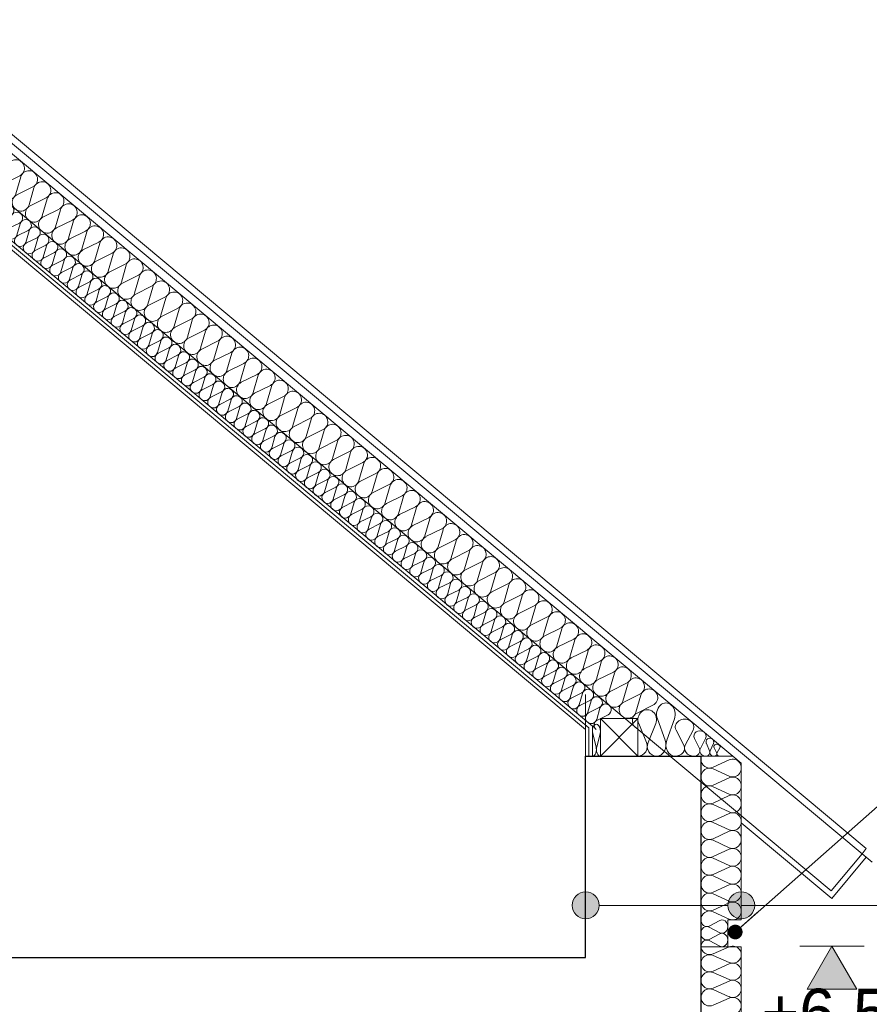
# Model space of a CAD drawing. Extents: x -149893 to 127691, y 5328 to 37028.
# Tile 55 of 88: x 57310 to 60476, y 27248 to 30918. Entities that reach past the tile are written whole.
import ezdxf

# ---------------------------------------------------------------- set-up
doc = ezdxf.new("R2010")
doc.units = 0
doc.header["$MEASUREMENT"] = 0
for name, color, linetype, lineweight, true_color in [('arch izolacje_Nr_Pióra__3', 7, 'Continuous', 13, 0xff6600), ('Arch ocieplenie_Nr_Pióra__22', 7, 'Continuous', 9, 0x7f7f7f), ('Arch ocieplenie_Nr_Pióra__24', 7, 'Continuous', 13, 0x029e21), ('Arch ocieplenie_Nr_Pióra__4', 7, 'Continuous', 9, 0x029e21)]:
    doc.layers.add(name, color=color, linetype=linetype, lineweight=lineweight, true_color=true_color)
for name, color, linetype in [('Arch ocieplenie', 7, 'Continuous'), ('Arch opisy', 7, 'Continuous'), ('Arch wymiary', 7, 'Continuous'), ('Arch ściany działowe', 7, 'Continuous')]:
    doc.layers.add(name, color=color, linetype=linetype)
for name, color, linetype, lineweight in [('Arch opisy_Nr_Pióra__21', 7, 'Continuous', 13), ('Arch wymiary_Nr_Pióra__5', 7, 'Continuous', 13), ('Arch ściany działowe_Nr_Pióra__5', 7, 'Continuous', 13), ('INWENT DACH_Nr_Pióra__21', 7, 'Continuous', 13), ('INWENT KONST. DREWNIANA_Nr_Pióra__21', 7, 'Continuous', 13), ('INWENT STROPY_Nr_Pióra__1', 7, 'Continuous', 25), ('INWENT.ŚCIANY_Nr_Pióra__1', 7, 'Continuous', 25)]:
    doc.layers.add(name, color=color, linetype=linetype, lineweight=lineweight)
doc.styles.add('GENERATED_STYLE_3', font='txt')
doc.dimstyles.new('GENERATED_STYLE__8', dxfattribs={"dimtxt": 0.18, "dimasz": 109.44, "dimexe": 0.18, "dimexo": 0.0625, "dimgap": 0.09, "dimtad": 0, "dimtih": 1, "dimtoh": 1, "dimdec": 4, "dimzin": 0, "dimdsep": 46, "dimcen": 0.09, "dimadec": 0, "dimazin": 0, "dimtfac": 1, "dimtdec": 4, "dimtmove": 0, "dimatfit": 3, "dimldrblk": 'ARROWHEAD_11', "dimfxl": 0, "dimtolj": 1, "dimtzin": 0, "dimarcsym": 0})

# ---------------------------------------------------------------- blocks, each defined once
blk = doc.blocks.new('Izolacja cieplna 14_2', base_point=(59848.8, 27464.8))
at = {"layer": 'Arch ocieplenie_Nr_Pióra__22', "linetype": 'Continuous'}
for p, q in [((59954.1, 27462.1), (59893.5, 27435.7)), ((59893.5, 27430.3), (59954.1, 27403.8)), ((59954.1, 27398.5), (59893.5, 27372)), ((59893.5, 27366.6), (59954.1, 27340.2)), ((59954.1, 27334.8), (59893.5, 27308.3)), ((59893.5, 27303), (59954.1, 27276.5)), ((59954.1, 27271.2), (59893.5, 27244.7))]:
    blk.add_line(p, q, dxfattribs=at)
for centre, start_param, end_param in [((59880.7, 27464.8), 3.141593, 5.125182), ((59966.9, 27433), 4.299595, 8.266775), ((59880.7, 27401.2), 1.158004, 5.125183), ((59966.9, 27369.3), 4.299595, 8.266775), ((59880.7, 27337.5), 1.158004, 5.125183), ((59966.9, 27305.7), 4.299595, 8.266775), ((59880.7, 27273.8), 1.158004, 5.125183), ((59966.9, 27242), 4.299595, 8.266775)]:
    blk.add_ellipse(centre, major_axis=(31.9, 0), ratio=0.997806, start_param=start_param, end_param=end_param, dxfattribs=at)
blk = doc.blocks.new('Izolacja cieplna 14_4', base_point=(59848.8, 27562.8))
at = {"layer": 'Arch ocieplenie_Nr_Pióra__4', "linetype": 'Continuous'}
for p, q in [((59893.5, 28131.3), (59954.1, 28159)), ((59954.1, 28098), (59893.5, 28125.7)), ((59893.5, 28064.7), (59954.1, 28092.4)), ((59954.1, 28031.5), (59893.5, 28059.1)), ((59893.5, 27998.2), (59954.1, 28025.9)), ((59954.1, 27964.9), (59893.5, 27992.6)), ((59893.5, 27931.6), (59954.1, 27959.3)), ((59954.1, 27898.4), (59893.5, 27926.1)), ((59893.5, 27865.1), (59954.1, 27892.8)), ((59954.1, 27831.8), (59893.5, 27859.5)), ((59893.5, 27798.5), (59954.1, 27826.2)), ((59954.1, 27765.3), (59893.5, 27793)), ((59893.5, 27732), (59954.1, 27759.7)), ((59954.1, 27698.7), (59893.5, 27726.4)), ((59893.5, 27665.4), (59954.1, 27693.1)), ((59954.1, 27632.2), (59893.5, 27659.9)), ((59893.5, 27598.9), (59954.1, 27626.6)), ((59954.1, 27565.6), (59893.5, 27593.3))]:
    blk.add_line(p, q, dxfattribs=at)
for centre, start_param, end_param in [((59880.7, 28161.8), 1.570796, 3.554385), ((59966.9, 28128.5), 2.728799, 6.695979), ((59880.7, 28095.2), 5.870392, 9.837571), ((59966.9, 28061.9), 2.728799, 6.695979), ((59880.7, 28028.7), 5.870392, 9.837571), ((59966.9, 27995.4), 2.728799, 6.695979), ((59880.7, 27962.1), 5.870392, 9.837571), ((59966.9, 27928.8), 2.728799, 6.695979), ((59880.7, 27895.6), 5.870392, 9.837571), ((59966.9, 27862.3), 2.728799, 6.695979), ((59880.7, 27829), 5.870392, 9.837571), ((59966.9, 27795.7), 2.728799, 6.695979), ((59880.7, 27762.5), 5.870392, 9.837571), ((59966.9, 27729.2), 2.728799, 6.695979), ((59880.7, 27695.9), 5.870392, 9.837571), ((59966.9, 27662.7), 2.728799, 6.695979), ((59880.7, 27629.4), 5.870392, 9.837571), ((59880.7, 27562.8), 5.870392, 7.853982), ((59966.9, 27596.1), 2.728799, 6.695979)]:
    blk.add_ellipse(centre, major_axis=(0, 33.3), ratio=0.958785, start_param=start_param, end_param=end_param, dxfattribs=at)
blk = doc.blocks.new('Izolacja cieplna 14_17', base_point=(59848.8, 27462.8))
at = {"layer": 'Arch ocieplenie_Nr_Pióra__4', "linetype": 'Continuous'}
for p, q in [((59878.6, 27539.9), (59919, 27560.7)), ((59919, 27514.9), (59878.6, 27535.7)), ((59878.6, 27489.9), (59919, 27510.7)), ((59919, 27464.9), (59878.6, 27485.7))]:
    blk.add_line(p, q, dxfattribs=at)
for centre, start_param, end_param in [((59870.1, 27562.8), 1.570796, 3.554385), ((59927.5, 27537.8), 2.728799, 6.695979), ((59870.1, 27512.8), 5.870392, 9.837571), ((59870.1, 27462.8), 5.870392, 7.853982), ((59927.5, 27487.8), 2.728799, 6.695979)]:
    blk.add_ellipse(centre, major_axis=(0, 25), ratio=0.85072, start_param=start_param, end_param=end_param, dxfattribs=at)
blk = doc.blocks.new('Ściana_3', base_point=(56797.9, 30462.8))
at = {"layer": 'Arch ściany działowe_Nr_Pióra__5', "linetype": 'Continuous'}
for p, q in [((56797.9, 30462.8), (59418.8, 28272.5)), ((59431.3, 28278.4), (56802.4, 30475.3))]:
    blk.add_line(p, q, dxfattribs=at)
blk = doc.blocks.new('Ściana_4', base_point=(56802.4, 30475.3))
at = {"layer": 'Arch ściany działowe_Nr_Pióra__5', "linetype": 'Continuous'}
for p, q in [((56802.4, 30475.3), (59431.3, 28278.4)), ((59443.8, 28284.2), (56806.9, 30487.8))]:
    blk.add_line(p, q, dxfattribs=at)
blk = doc.blocks.new('Ściana_5', base_point=(59418.8, 28272.5))
at = {"layer": 'Arch ściany działowe_Nr_Pióra__5', "linetype": 'Continuous'}
for p, q in [((59418.8, 28272.5), (59418.8, 28172.8)), ((59431.3, 28172.8), (59431.3, 28278.4)), ((59418.8, 28172.8), (59431.3, 28172.8))]:
    blk.add_line(p, q, dxfattribs=at)
blk = doc.blocks.new('Ściana_6', base_point=(59431.3, 28278.4))
at = {"layer": 'Arch ściany działowe_Nr_Pióra__5', "linetype": 'Continuous'}
for p, q in [((59431.3, 28278.4), (59431.3, 28172.8)), ((59443.8, 28172.8), (59443.8, 28284.2)), ((59431.3, 28172.8), (59443.8, 28172.8))]:
    blk.add_line(p, q, dxfattribs=at)
blk = doc.blocks.new('Izolacja cieplna 14_24', base_point=(59604.3, 28280.4))
at = {"layer": 'Arch ocieplenie_Nr_Pióra__24', "linetype": 'Continuous'}
for p, q in [((56852.6, 30638.2), (56871, 30701.8)), ((56916.1, 30664.2), (56856.8, 30634.8)), ((56901.8, 30597.1), (56920.2, 30660.7)), ((56965.3, 30623.1), (56905.9, 30593.7)), ((56951, 30556), (56969.4, 30619.6)), ((57014.4, 30582), (56955.1, 30552.6)), ((57000.2, 30514.9), (57018.6, 30578.5)), ((57063.6, 30540.9), (57004.3, 30511.5)), ((57049.3, 30473.8), (57067.7, 30537.4)), ((57112.8, 30499.8), (57053.5, 30470.4)), ((57098.5, 30432.7), (57116.9, 30496.3)), ((57162, 30458.7), (57102.6, 30429.3)), ((57147.7, 30391.6), (57166.1, 30455.2)), ((57211.1, 30417.6), (57151.8, 30388.2)), ((57196.9, 30350.5), (57215.3, 30414.1)), ((57260.3, 30376.5), (57201, 30347.1)), ((57246, 30309.5), (57264.4, 30373.1)), ((57309.5, 30335.4), (57250.2, 30306)), ((57295.2, 30268.4), (57313.6, 30332)), ((57358.6, 30294.3), (57299.3, 30264.9)), ((57344.4, 30227.3), (57362.8, 30290.9)), ((57407.8, 30253.2), (57348.5, 30223.8)), ((57393.5, 30186.2), (57412, 30249.8)), ((57457, 30212.1), (57397.7, 30182.7)), ((57442.7, 30145.1), (57461.1, 30208.7)), ((57506.2, 30171), (57446.8, 30141.6)), ((57491.9, 30104), (57510.3, 30167.6)), ((57555.3, 30129.9), (57496, 30100.5)), ((57541.1, 30062.9), (57559.5, 30126.5)), ((57604.5, 30088.8), (57545.2, 30059.4)), ((57590.2, 30021.8), (57608.6, 30085.4)), ((57653.7, 30047.8), (57594.4, 30018.3)), ((57639.4, 29980.7), (57657.8, 30044.3)), ((57702.9, 30006.7), (57643.5, 29977.2)), ((57688.6, 29939.6), (57707, 30003.2)), ((57752, 29965.6), (57692.7, 29936.2)), ((57737.8, 29898.5), (57756.2, 29962.1)), ((57801.2, 29924.5), (57741.9, 29895.1)), ((57786.9, 29857.4), (57805.3, 29921)), ((57850.4, 29883.4), (57791.1, 29854)), ((57836.1, 29816.3), (57854.5, 29879.9)), ((57899.6, 29842.3), (57840.2, 29812.9)), ((57885.3, 29775.2), (57903.7, 29838.8)), ((57948.7, 29801.2), (57889.4, 29771.8)), ((57934.5, 29734.1), (57952.9, 29797.7)), ((57997.9, 29760.1), (57938.6, 29730.7)), ((57983.6, 29693), (58002, 29756.6)), ((58047.1, 29719), (57987.8, 29689.6)), ((58032.8, 29651.9), (58051.2, 29715.5)), ((58096.2, 29677.9), (58036.9, 29648.5)), ((58082, 29610.9), (58100.4, 29674.4)), ((58145.4, 29636.8), (58086.1, 29607.4)), ((58131.1, 29569.8), (58149.6, 29633.4)), ((58194.6, 29595.7), (58135.3, 29566.3)), ((58180.3, 29528.7), (58198.7, 29592.3)), ((58243.8, 29554.6), (58184.5, 29525.2)), ((58229.5, 29487.6), (58247.9, 29551.2)), ((58292.9, 29513.5), (58233.6, 29484.1)), ((58278.7, 29446.5), (58297.1, 29510.1)), ((58342.1, 29472.4), (58282.8, 29443)), ((58327.8, 29405.4), (58346.2, 29469)), ((58391.3, 29431.3), (58332, 29401.9)), ((58377, 29364.3), (58395.4, 29427.9)), ((58440.5, 29390.2), (58381.1, 29360.8)), ((58426.2, 29323.2), (58444.6, 29386.8)), ((58489.6, 29349.1), (58430.3, 29319.7)), ((58475.4, 29282.1), (58493.8, 29345.7)), ((58538.8, 29308.1), (58479.5, 29278.6)), ((58524.5, 29241), (58542.9, 29304.6)), ((58588, 29267), (58528.7, 29237.6)), ((58573.7, 29199.9), (58592.1, 29263.5)), ((58637.2, 29225.9), (58577.8, 29196.5)), ((58622.9, 29158.8), (58641.3, 29222.4)), ((58686.3, 29184.8), (58627, 29155.4)), ((58672.1, 29117.7), (58690.5, 29181.3)), ((58735.5, 29143.7), (58676.2, 29114.3)), ((58721.2, 29076.6), (58739.6, 29140.2)), ((58784.7, 29102.6), (58725.4, 29073.2)), ((58770.4, 29035.5), (58788.8, 29099.1)), ((58833.8, 29061.5), (58774.5, 29032.1)), ((58819.6, 28994.4), (58838, 29058)), ((58883, 29020.4), (58823.7, 28991)), ((58868.7, 28953.3), (58887.2, 29016.9)), ((58932.2, 28979.3), (58872.9, 28949.9)), ((58917.9, 28912.3), (58936.3, 28975.8)), ((58981.4, 28938.2), (58922.1, 28908.8)), ((58967.1, 28871.2), (58985.5, 28934.8)), ((59030.5, 28897.1), (58971.2, 28867.7)), ((59016.3, 28830.1), (59034.7, 28893.7)), ((59079.7, 28856), (59020.4, 28826.6)), ((59065.4, 28789), (59083.8, 28852.6)), ((59128.9, 28814.9), (59069.6, 28785.5)), ((59114.6, 28747.9), (59133, 28811.5)), ((59178.1, 28773.8), (59118.7, 28744.4)), ((59163.8, 28706.8), (59182.2, 28770.4)), ((59227.2, 28732.7), (59167.9, 28703.3)), ((59213, 28665.7), (59231.4, 28729.3)), ((59276.4, 28691.6), (59217.1, 28662.2)), ((59262.1, 28624.6), (59280.5, 28688.2)), ((59325.6, 28650.5), (59266.3, 28621.1)), ((59311.3, 28583.5), (59329.7, 28647.1)), ((59374.8, 28609.5), (59315.4, 28580)), ((59360.5, 28542.4), (59378.9, 28606)), ((59423.9, 28568.4), (59364.6, 28539)), ((59409.7, 28501.3), (59428.1, 28564.9)), ((59473.1, 28527.3), (59413.8, 28497.9)), ((59458.8, 28460.2), (59477.2, 28523.8)), ((59522.3, 28486.2), (59463, 28456.8)), ((59508, 28419.1), (59526.4, 28482.7)), ((59571.5, 28445.1), (59512.1, 28415.7)), ((59557.2, 28378), (59575.6, 28441.6)), ((59620.6, 28404), (59561.3, 28374.6)), ((59606.3, 28336.9), (59624.8, 28400.5)), ((59669.8, 28362.9), (59610.5, 28333.5))]:
    blk.add_line(p, q, dxfattribs=at)
for centre, start_param, end_param in [((56901.8, 30692.8), 2.728799, 6.695979), ((56950.9, 30651.7), 2.728799, 6.695979), ((57000.1, 30610.6), 2.728799, 6.695979), ((56821.9, 30647.2), 1.570796, 3.554385), ((56871.1, 30606.1), 5.870392, 9.837571), ((56920.3, 30565), 5.870392, 9.837571), ((57049.3, 30569.5), 2.728799, 6.695979), ((56969.4, 30523.9), 5.870392, 9.837571), ((57098.5, 30528.4), 2.728799, 6.695979), ((57018.6, 30482.8), 5.870392, 9.837571), ((57147.6, 30487.3), 2.728799, 6.695979), ((57067.8, 30441.7), 5.870392, 9.837571), ((57196.8, 30446.2), 2.728799, 6.695979), ((57117, 30400.6), 5.870392, 9.837571), ((57246, 30405.1), 2.728799, 6.695979), ((57166.1, 30359.5), 5.870392, 9.837571), ((57295.2, 30364.1), 2.728799, 6.695979), ((57344.3, 30323), 2.728799, 6.695979), ((57215.3, 30318.5), 5.870392, 9.837571), ((57393.5, 30281.9), 2.728799, 6.695979), ((57264.5, 30277.4), 5.870392, 9.837571), ((57313.6, 30236.3), 5.870392, 9.837571), ((57442.7, 30240.8), 2.728799, 6.695979), ((57362.8, 30195.2), 5.870392, 9.837571), ((57491.9, 30199.7), 2.728799, 6.695979), ((57412, 30154.1), 5.870392, 9.837571), ((57541, 30158.6), 2.728799, 6.695979), ((57461.2, 30113), 5.870392, 9.837571), ((57590.2, 30117.5), 2.728799, 6.695979), ((57510.3, 30071.9), 5.870392, 9.837571), ((57639.4, 30076.4), 2.728799, 6.695979), ((57559.5, 30030.8), 5.870392, 9.837571), ((57688.5, 30035.3), 2.728799, 6.695979), ((57608.7, 29989.7), 5.870392, 9.837571), ((57737.7, 29994.2), 2.728799, 6.695979), ((57786.9, 29953.1), 2.728799, 6.695979), ((57657.9, 29948.6), 5.870392, 9.837571), ((57707, 29907.5), 5.870392, 9.837571), ((57836.1, 29912), 2.728799, 6.695979), ((57756.2, 29866.4), 5.870392, 9.837571), ((57885.2, 29870.9), 2.728799, 6.695979), ((57805.4, 29825.3), 5.870392, 9.837571), ((57934.4, 29829.8), 2.728799, 6.695979), ((57854.6, 29784.2), 5.870392, 9.837571), ((57983.6, 29788.7), 2.728799, 6.695979), ((57903.7, 29743.1), 5.870392, 9.837571), ((58032.8, 29747.6), 2.728799, 6.695979), ((57952.9, 29702), 5.870392, 9.837571), ((58081.9, 29706.5), 2.728799, 6.695979), ((58002.1, 29660.9), 5.870392, 9.837571), ((58131.1, 29665.4), 2.728799, 6.695979), ((58180.3, 29624.4), 2.728799, 6.695979), ((58051.2, 29619.9), 5.870392, 9.837571), ((58229.5, 29583.3), 2.728799, 6.695979), ((58100.4, 29578.8), 5.870392, 9.837571), ((58149.6, 29537.7), 5.870392, 9.837571), ((58278.6, 29542.2), 2.728799, 6.695979), ((58198.8, 29496.6), 5.870392, 9.837571), ((58327.8, 29501.1), 2.728799, 6.695979), ((58247.9, 29455.5), 5.870392, 9.837571), ((58377, 29460), 2.728799, 6.695979), ((58297.1, 29414.4), 5.870392, 9.837571), ((58426.1, 29418.9), 2.728799, 6.695979), ((58346.3, 29373.3), 5.870392, 9.837571), ((58475.3, 29377.8), 2.728799, 6.695979), ((58395.5, 29332.2), 5.870392, 9.837571), ((58524.5, 29336.7), 2.728799, 6.695979), ((58573.7, 29295.6), 2.728799, 6.695979), ((58444.6, 29291.1), 5.870392, 9.837571), ((58622.8, 29254.5), 2.728799, 6.695979), ((58493.8, 29250), 5.870392, 9.837571), ((58543, 29208.9), 5.870392, 9.837571), ((58672, 29213.4), 2.728799, 6.695979), ((58592.2, 29167.8), 5.870392, 9.837571), ((58721.2, 29172.3), 2.728799, 6.695979), ((58641.3, 29126.7), 5.870392, 9.837571), ((58770.4, 29131.2), 2.728799, 6.695979), ((58690.5, 29085.6), 5.870392, 9.837571), ((58819.5, 29090.1), 2.728799, 6.695979), ((58739.7, 29044.5), 5.870392, 9.837571), ((58868.7, 29049), 2.728799, 6.695979), ((58788.8, 29003.4), 5.870392, 9.837571), ((58917.9, 29007.9), 2.728799, 6.695979), ((58838, 28962.3), 5.870392, 9.837571), ((58967.1, 28966.8), 2.728799, 6.695979), ((59016.2, 28925.8), 2.728799, 6.695979), ((58887.2, 28921.3), 5.870392, 9.837571), ((59065.4, 28884.7), 2.728799, 6.695979), ((58936.4, 28880.2), 5.870392, 9.837571), ((58985.5, 28839.1), 5.870392, 9.837571), ((59114.6, 28843.6), 2.728799, 6.695979), ((59034.7, 28798), 5.870392, 9.837571), ((59163.7, 28802.5), 2.728799, 6.695979), ((59083.9, 28756.9), 5.870392, 9.837571), ((59212.9, 28761.4), 2.728799, 6.695979), ((59133.1, 28715.8), 5.870392, 9.837571), ((59262.1, 28720.3), 2.728799, 6.695979), ((59182.2, 28674.7), 5.870392, 9.837571), ((59311.3, 28679.2), 2.728799, 6.695979), ((59231.4, 28633.6), 5.870392, 9.837571), ((59360.4, 28638.1), 2.728799, 6.695979), ((59409.6, 28597), 2.728799, 6.695979), ((59280.6, 28592.5), 5.870392, 9.837571), ((59458.8, 28555.9), 2.728799, 6.695979), ((59329.8, 28551.4), 5.870392, 9.837571), ((59378.9, 28510.3), 5.870392, 9.837571), ((59508, 28514.8), 2.728799, 6.695979), ((59428.1, 28469.2), 5.870392, 9.837571), ((59557.1, 28473.7), 2.728799, 6.695979), ((59477.3, 28428.1), 5.870392, 9.837571), ((59606.3, 28432.6), 2.728799, 6.695979), ((59526.4, 28387), 5.870392, 9.837571), ((59655.5, 28391.5), 2.728799, 6.695979), ((59575.6, 28345.9), 5.870392, 9.837571), ((59624.8, 28304.8), 5.870392, 7.853982)]:
    blk.add_ellipse(centre, major_axis=(-24.6, 20.5), ratio=0.995622, start_param=start_param, end_param=end_param, dxfattribs=at)
blk = doc.blocks.new('Izolacja cieplna 14_25', base_point=(59458.5, 28271.9))
at = {"layer": 'Arch ocieplenie_Nr_Pióra__24', "linetype": 'Continuous'}
for p, q in [((56841, 30498.2), (56853.3, 30540.5)), ((56883.3, 30515.5), (56843.8, 30495.9)), ((56873.8, 30470.8), (56886.1, 30513.2)), ((56916, 30488.1), (56876.5, 30468.5)), ((56906.5, 30443.5), (56918.8, 30485.8)), ((56948.8, 30460.8), (56909.3, 30441.2)), ((56939.2, 30416.1), (56951.5, 30458.5)), ((56981.5, 30433.4), (56942, 30413.8)), ((56972, 30388.7), (56984.3, 30431.1)), ((57014.3, 30406.1), (56974.7, 30386.4)), ((57004.7, 30361.4), (57017, 30403.8)), ((57047, 30378.7), (57007.5, 30359.1)), ((57037.4, 30334), (57049.7, 30376.4)), ((57079.7, 30351.3), (57040.2, 30331.7)), ((57070.2, 30306.7), (57082.5, 30349)), ((57112.5, 30324), (57072.9, 30304.4)), ((57102.9, 30279.3), (57115.2, 30321.7)), ((57145.2, 30296.6), (57105.7, 30277)), ((57135.7, 30251.9), (57147.9, 30294.3)), ((57177.9, 30269.3), (57138.4, 30249.7)), ((57168.4, 30224.6), (57180.7, 30267)), ((57210.7, 30241.9), (57171.1, 30222.3)), ((57201.1, 30197.2), (57213.4, 30239.6)), ((57243.4, 30214.6), (57203.9, 30194.9)), ((57233.9, 30169.9), (57246.2, 30212.3)), ((57276.1, 30187.2), (57236.6, 30167.6)), ((57266.6, 30142.5), (57278.9, 30184.9)), ((57308.9, 30159.8), (57269.3, 30140.2)), ((57299.3, 30115.2), (57311.6, 30157.5)), ((57341.6, 30132.5), (57302.1, 30112.9)), ((57332.1, 30087.8), (57344.4, 30130.2)), ((57374.3, 30105.1), (57334.8, 30085.5)), ((57364.8, 30060.4), (57377.1, 30102.8)), ((57407.1, 30077.8), (57367.6, 30058.1)), ((57397.5, 30033.1), (57409.8, 30075.5)), ((57439.8, 30050.4), (57400.3, 30030.8)), ((57430.3, 30005.7), (57442.6, 30048.1)), ((57472.6, 30023.1), (57433, 30003.4)), ((57463, 29978.4), (57475.3, 30020.8)), ((57505.3, 29995.7), (57465.8, 29976.1)), ((57495.8, 29951), (57508, 29993.4)), ((57538, 29968.3), (57498.5, 29948.7)), ((57528.5, 29923.7), (57540.8, 29966)), ((57570.8, 29941), (57531.2, 29921.4)), ((57561.2, 29896.3), (57573.5, 29938.7)), ((57603.5, 29913.6), (57564, 29894)), ((57594, 29868.9), (57606.2, 29911.3)), ((57636.2, 29886.3), (57596.7, 29866.6)), ((57626.7, 29841.6), (57639, 29884)), ((57669, 29858.9), (57629.4, 29839.3)), ((57659.4, 29814.2), (57671.7, 29856.6)), ((57701.7, 29831.6), (57662.2, 29811.9)), ((57692.2, 29786.9), (57704.5, 29829.3)), ((57734.4, 29804.2), (57694.9, 29784.6)), ((57724.9, 29759.5), (57737.2, 29801.9)), ((57767.2, 29776.8), (57727.7, 29757.2)), ((57757.6, 29732.2), (57769.9, 29774.5)), ((57799.9, 29749.5), (57760.4, 29729.9)), ((57790.4, 29704.8), (57802.7, 29747.2)), ((57832.7, 29722.1), (57793.1, 29702.5)), ((57823.1, 29677.4), (57835.4, 29719.8)), ((57865.4, 29694.8), (57825.9, 29675.1)), ((57855.8, 29650.1), (57868.1, 29692.5)), ((57898.1, 29667.4), (57858.6, 29647.8)), ((57888.6, 29622.7), (57900.9, 29665.1)), ((57930.9, 29640.1), (57891.3, 29620.4)), ((57921.3, 29595.4), (57933.6, 29637.8)), ((57963.6, 29612.7), (57924.1, 29593.1)), ((57954.1, 29568), (57966.3, 29610.4)), ((57996.3, 29585.3), (57956.8, 29565.7)), ((57986.8, 29540.7), (57999.1, 29583)), ((58029.1, 29558), (57989.5, 29538.4)), ((58019.5, 29513.3), (58031.8, 29555.7)), ((58061.8, 29530.6), (58022.3, 29511)), ((58052.3, 29485.9), (58064.6, 29528.3)), ((58094.5, 29503.3), (58055, 29483.6)), ((58085, 29458.6), (58097.3, 29501)), ((58127.3, 29475.9), (58087.7, 29456.3)), ((58117.7, 29431.2), (58130, 29473.6)), ((58160, 29448.6), (58120.5, 29428.9)), ((58150.5, 29403.9), (58162.8, 29446.3)), ((58192.7, 29421.2), (58153.2, 29401.6)), ((58183.2, 29376.5), (58195.5, 29418.9)), ((58225.5, 29393.8), (58186, 29374.2)), ((58215.9, 29349.2), (58228.2, 29391.5)), ((58258.2, 29366.5), (58218.7, 29346.9)), ((58248.7, 29321.8), (58261, 29364.2)), ((58291, 29339.1), (58251.4, 29319.5)), ((58281.4, 29294.4), (58293.7, 29336.8)), ((58323.7, 29311.8), (58284.2, 29292.1)), ((58314.1, 29267.1), (58326.4, 29309.5)), ((58356.4, 29284.4), (58316.9, 29264.8)), ((58346.9, 29239.7), (58359.2, 29282.1)), ((58389.2, 29257), (58349.6, 29237.4)), ((58379.6, 29212.4), (58391.9, 29254.7)), ((58421.9, 29229.7), (58382.4, 29210.1)), ((58412.4, 29185), (58424.6, 29227.4)), ((58454.6, 29202.3), (58415.1, 29182.7)), ((58445.1, 29157.7), (58457.4, 29200)), ((58487.4, 29175), (58447.8, 29155.4)), ((58477.8, 29130.3), (58490.1, 29172.7)), ((58520.1, 29147.6), (58480.6, 29128)), ((58510.6, 29102.9), (58522.9, 29145.3)), ((58552.8, 29120.3), (58513.3, 29100.6)), ((58543.3, 29075.6), (58555.6, 29118)), ((58585.6, 29092.9), (58546.1, 29073.3)), ((58576, 29048.2), (58588.3, 29090.6)), ((58618.3, 29065.5), (58578.8, 29045.9)), ((58608.8, 29020.9), (58621.1, 29063.2)), ((58651, 29038.2), (58611.5, 29018.6)), ((58641.5, 28993.5), (58653.8, 29035.9)), ((58683.8, 29010.8), (58644.3, 28991.2)), ((58674.2, 28966.2), (58686.5, 29008.5)), ((58716.5, 28983.5), (58677, 28963.9)), ((58707, 28938.8), (58719.3, 28981.2)), ((58749.3, 28956.1), (58709.7, 28936.5)), ((58739.7, 28911.4), (58752, 28953.8)), ((58782, 28928.8), (58742.5, 28909.1)), ((58772.5, 28884.1), (58784.7, 28926.5)), ((58814.7, 28901.4), (58775.2, 28881.8)), ((58805.2, 28856.7), (58817.5, 28899.1)), ((58847.5, 28874), (58807.9, 28854.4)), ((58837.9, 28829.4), (58850.2, 28871.7)), ((58880.2, 28846.7), (58840.7, 28827.1)), ((58870.7, 28802), (58883, 28844.4)), ((58912.9, 28819.3), (58873.4, 28799.7)), ((58903.4, 28774.6), (58915.7, 28817)), ((58945.7, 28792), (58906.1, 28772.4)), ((58936.1, 28747.3), (58948.4, 28789.7)), ((58978.4, 28764.6), (58938.9, 28745)), ((58968.9, 28719.9), (58981.2, 28762.3)), ((59011.1, 28737.3), (58971.6, 28717.6)), ((59001.6, 28692.6), (59013.9, 28735)), ((59043.9, 28709.9), (59004.4, 28690.3)), ((59034.3, 28665.2), (59046.6, 28707.6)), ((59076.6, 28682.5), (59037.1, 28662.9)), ((59067.1, 28637.9), (59079.4, 28680.2)), ((59109.4, 28655.2), (59069.8, 28635.6)), ((59099.8, 28610.5), (59112.1, 28652.9)), ((59142.1, 28627.8), (59102.6, 28608.2)), ((59132.5, 28583.1), (59144.8, 28625.5)), ((59174.8, 28600.5), (59135.3, 28580.8)), ((59165.3, 28555.8), (59177.6, 28598.2)), ((59207.6, 28573.1), (59168, 28553.5)), ((59198, 28528.4), (59210.3, 28570.8)), ((59240.3, 28545.8), (59200.8, 28526.1)), ((59230.8, 28501.1), (59243, 28543.5)), ((59273, 28518.4), (59233.5, 28498.8)), ((59263.5, 28473.7), (59275.8, 28516.1)), ((59305.8, 28491), (59266.2, 28471.4)), ((59296.2, 28446.4), (59308.5, 28488.7)), ((59338.5, 28463.7), (59299, 28444.1)), ((59329, 28419), (59341.3, 28461.4)), ((59371.2, 28436.3), (59331.7, 28416.7)), ((59361.7, 28391.6), (59374, 28434)), ((59404, 28409), (59364.4, 28389.3)), ((59394.4, 28364.3), (59406.7, 28406.7)), ((59436.7, 28381.6), (59397.2, 28362)), ((59427.2, 28336.9), (59439.5, 28379.3)), ((59469.4, 28354.3), (59429.9, 28334.6)), ((59459.9, 28309.6), (59472.2, 28352)), ((59502.2, 28326.9), (59462.7, 28307.3))]:
    blk.add_line(p, q, dxfattribs=at)
for centre, start_param, end_param in [((56873.8, 30534.6), 2.728799, 6.695979), ((56820.6, 30504.1), 1.570796, 3.554385), ((56853.3, 30476.8), 5.870392, 9.837571), ((56906.5, 30507.2), 2.728799, 6.695979), ((56939.3, 30479.9), 2.728799, 6.695979), ((56886, 30449.4), 5.870392, 9.837571), ((56972, 30452.5), 2.728799, 6.695979), ((56918.8, 30422.1), 5.870392, 9.837571), ((57004.7, 30425.1), 2.728799, 6.695979), ((56951.5, 30394.7), 5.870392, 9.837571), ((56984.2, 30367.4), 5.870392, 9.837571), ((57037.5, 30397.8), 2.728799, 6.695979), ((57070.2, 30370.4), 2.728799, 6.695979), ((57017, 30340), 5.870392, 9.837571), ((57102.9, 30343.1), 2.728799, 6.695979), ((57049.7, 30312.6), 5.870392, 9.837571), ((57135.7, 30315.7), 2.728799, 6.695979), ((57082.5, 30285.3), 5.870392, 9.837571), ((57115.2, 30257.9), 5.870392, 9.837571), ((57168.4, 30288.3), 2.728799, 6.695979), ((57201.1, 30261), 2.728799, 6.695979), ((57147.9, 30230.6), 5.870392, 9.837571), ((57233.9, 30233.6), 2.728799, 6.695979), ((57180.7, 30203.2), 5.870392, 9.837571), ((57266.6, 30206.3), 2.728799, 6.695979), ((57213.4, 30175.9), 5.870392, 9.837571), ((57246.1, 30148.5), 5.870392, 9.837571), ((57299.4, 30178.9), 2.728799, 6.695979), ((57332.1, 30151.6), 2.728799, 6.695979), ((57278.9, 30121.1), 5.870392, 9.837571), ((57364.8, 30124.2), 2.728799, 6.695979), ((57311.6, 30093.8), 5.870392, 9.837571), ((57397.6, 30096.8), 2.728799, 6.695979), ((57344.3, 30066.4), 5.870392, 9.837571), ((57377.1, 30039.1), 5.870392, 9.837571), ((57430.3, 30069.5), 2.728799, 6.695979), ((57463, 30042.1), 2.728799, 6.695979), ((57409.8, 30011.7), 5.870392, 9.837571), ((57495.8, 30014.8), 2.728799, 6.695979), ((57442.6, 29984.4), 5.870392, 9.837571), ((57528.5, 29987.4), 2.728799, 6.695979), ((57561.2, 29960.1), 2.728799, 6.695979), ((57475.3, 29957), 5.870392, 9.837571), ((57508, 29929.6), 5.870392, 9.837571), ((57594, 29932.7), 2.728799, 6.695979), ((57540.8, 29902.3), 5.870392, 9.837571), ((57626.7, 29905.3), 2.728799, 6.695979), ((57573.5, 29874.9), 5.870392, 9.837571), ((57659.4, 29878), 2.728799, 6.695979), ((57692.2, 29850.6), 2.728799, 6.695979), ((57606.2, 29847.6), 5.870392, 9.837571), ((57639, 29820.2), 5.870392, 9.837571), ((57724.9, 29823.3), 2.728799, 6.695979), ((57671.7, 29792.9), 5.870392, 9.837571), ((57757.7, 29795.9), 2.728799, 6.695979), ((57704.4, 29765.5), 5.870392, 9.837571), ((57790.4, 29768.6), 2.728799, 6.695979), ((57823.1, 29741.2), 2.728799, 6.695979), ((57737.2, 29738.1), 5.870392, 9.837571), ((57769.9, 29710.8), 5.870392, 9.837571), ((57855.9, 29713.8), 2.728799, 6.695979), ((57802.6, 29683.4), 5.870392, 9.837571), ((57888.6, 29686.5), 2.728799, 6.695979), ((57835.4, 29656.1), 5.870392, 9.837571), ((57921.3, 29659.1), 2.728799, 6.695979), ((57954.1, 29631.8), 2.728799, 6.695979), ((57868.1, 29628.7), 5.870392, 9.837571), ((57900.9, 29601.4), 5.870392, 9.837571), ((57986.8, 29604.4), 2.728799, 6.695979), ((57933.6, 29574), 5.870392, 9.837571), ((58019.5, 29577.1), 2.728799, 6.695979), ((57966.3, 29546.6), 5.870392, 9.837571), ((58052.3, 29549.7), 2.728799, 6.695979), ((58085, 29522.3), 2.728799, 6.695979), ((57999.1, 29519.3), 5.870392, 9.837571), ((58031.8, 29491.9), 5.870392, 9.837571), ((58117.8, 29495), 2.728799, 6.695979), ((58064.5, 29464.6), 5.870392, 9.837571), ((58150.5, 29467.6), 2.728799, 6.695979), ((58097.3, 29437.2), 5.870392, 9.837571), ((58183.2, 29440.3), 2.728799, 6.695979), ((58216, 29412.9), 2.728799, 6.695979), ((58130, 29409.9), 5.870392, 9.837571), ((58162.7, 29382.5), 5.870392, 9.837571), ((58248.7, 29385.6), 2.728799, 6.695979), ((58195.5, 29355.1), 5.870392, 9.837571), ((58281.4, 29358.2), 2.728799, 6.695979), ((58228.2, 29327.8), 5.870392, 9.837571), ((58314.2, 29330.8), 2.728799, 6.695979), ((58346.9, 29303.5), 2.728799, 6.695979), ((58260.9, 29300.4), 5.870392, 9.837571), ((58293.7, 29273.1), 5.870392, 9.837571), ((58379.6, 29276.1), 2.728799, 6.695979), ((58326.4, 29245.7), 5.870392, 9.837571), ((58412.4, 29248.8), 2.728799, 6.695979), ((58359.2, 29218.3), 5.870392, 9.837571), ((58445.1, 29221.4), 2.728799, 6.695979), ((58477.8, 29194.1), 2.728799, 6.695979), ((58391.9, 29191), 5.870392, 9.837571), ((58424.6, 29163.6), 5.870392, 9.837571), ((58510.6, 29166.7), 2.728799, 6.695979), ((58457.4, 29136.3), 5.870392, 9.837571), ((58543.3, 29139.3), 2.728799, 6.695979), ((58490.1, 29108.9), 5.870392, 9.837571), ((58522.8, 29081.6), 5.870392, 9.837571), ((58576.1, 29112), 2.728799, 6.695979), ((58608.8, 29084.6), 2.728799, 6.695979), ((58555.6, 29054.2), 5.870392, 9.837571), ((58641.5, 29057.3), 2.728799, 6.695979), ((58588.3, 29026.8), 5.870392, 9.837571), ((58674.3, 29029.9), 2.728799, 6.695979), ((58621, 28999.5), 5.870392, 9.837571), ((58653.8, 28972.1), 5.870392, 9.837571), ((58707, 29002.6), 2.728799, 6.695979), ((58739.7, 28975.2), 2.728799, 6.695979), ((58686.5, 28944.8), 5.870392, 9.837571), ((58772.5, 28947.8), 2.728799, 6.695979), ((58719.3, 28917.4), 5.870392, 9.837571), ((58805.2, 28920.5), 2.728799, 6.695979), ((58752, 28890.1), 5.870392, 9.837571), ((58784.7, 28862.7), 5.870392, 9.837571), ((58837.9, 28893.1), 2.728799, 6.695979), ((58870.7, 28865.8), 2.728799, 6.695979), ((58817.5, 28835.3), 5.870392, 9.837571), ((58903.4, 28838.4), 2.728799, 6.695979), ((58850.2, 28808), 5.870392, 9.837571), ((58936.2, 28811), 2.728799, 6.695979), ((58882.9, 28780.6), 5.870392, 9.837571), ((58915.7, 28753.3), 5.870392, 9.837571), ((58968.9, 28783.7), 2.728799, 6.695979), ((59001.6, 28756.3), 2.728799, 6.695979), ((58948.4, 28725.9), 5.870392, 9.837571), ((59034.4, 28729), 2.728799, 6.695979), ((58981.1, 28698.6), 5.870392, 9.837571), ((59067.1, 28701.6), 2.728799, 6.695979), ((59013.9, 28671.2), 5.870392, 9.837571), ((59046.6, 28643.8), 5.870392, 9.837571), ((59099.8, 28674.3), 2.728799, 6.695979), ((59132.6, 28646.9), 2.728799, 6.695979), ((59079.3, 28616.5), 5.870392, 9.837571), ((59165.3, 28619.5), 2.728799, 6.695979), ((59112.1, 28589.1), 5.870392, 9.837571), ((59198, 28592.2), 2.728799, 6.695979), ((59144.8, 28561.8), 5.870392, 9.837571), ((59177.6, 28534.4), 5.870392, 9.837571), ((59230.8, 28564.8), 2.728799, 6.695979), ((59263.5, 28537.5), 2.728799, 6.695979), ((59210.3, 28507.1), 5.870392, 9.837571), ((59296.2, 28510.1), 2.728799, 6.695979), ((59243, 28479.7), 5.870392, 9.837571), ((59329, 28482.8), 2.728799, 6.695979), ((59361.7, 28455.4), 2.728799, 6.695979), ((59275.8, 28452.3), 5.870392, 9.837571), ((59308.5, 28425), 5.870392, 9.837571), ((59394.5, 28428), 2.728799, 6.695979), ((59341.2, 28397.6), 5.870392, 9.837571), ((59427.2, 28400.7), 2.728799, 6.695979), ((59374, 28370.3), 5.870392, 9.837571), ((59459.9, 28373.3), 2.728799, 6.695979), ((59492.7, 28346), 2.728799, 6.695979), ((59406.7, 28342.9), 5.870392, 9.837571), ((59439.4, 28315.6), 5.870392, 9.837571), ((59472.2, 28288.2), 5.870392, 7.853982)]:
    blk.add_ellipse(centre, major_axis=(-16.4, 13.7), ratio=0.997031, start_param=start_param, end_param=end_param, dxfattribs=at)
blk = doc.blocks.new('Izolacja cieplna 14_28', base_point=(59473.8, 28172.8))
at = {"layer": 'Arch ocieplenie_Nr_Pióra__24', "linetype": 'Continuous'}
for p, q in [((59457.5, 28208.2), (59445.1, 28256.3)), ((59472.5, 28256.3), (59460.1, 28208.2))]:
    blk.add_line(p, q, dxfattribs=at)
for centre, start_param, end_param in [((59458.8, 28266.4), 1.158003, 5.125183), ((59443.8, 28198.1), 0, 1.983589), ((59473.8, 28198.1), 4.299596, 6.283185)]:
    blk.add_ellipse(centre, major_axis=(0, -25.3), ratio=0.593359, start_param=start_param, end_param=end_param, dxfattribs=at)
blk = doc.blocks.new('Izolacja cieplna 14_29', base_point=(59683.2, 28172.8))
at = {"layer": 'Arch ocieplenie_Nr_Pióra__24', "linetype": 'Continuous'}
for p, q in [((59645.6, 28224.4), (59616.7, 28294.2)), ((59680.3, 28294.2), (59651.4, 28224.4))]:
    blk.add_line(p, q, dxfattribs=at)
for centre, start_param, end_param in [((59648.5, 28309), 1.158003, 5.125183), ((59613.8, 28209.6), 0, 1.983589), ((59683.2, 28209.6), 4.299596, 6.283185)]:
    blk.add_ellipse(centre, major_axis=(0, -36.8), ratio=0.943825, start_param=start_param, end_param=end_param, dxfattribs=at)
blk = doc.blocks.new('Izolacja cieplna 14_30', base_point=(59752.7, 28172.8))
at = {"layer": 'Arch ocieplenie_Nr_Pióra__24', "linetype": 'Continuous'}
for p, q in [((59715, 28231.9), (59686.2, 28312.1)), ((59749.8, 28312.1), (59720.9, 28231.9))]:
    blk.add_line(p, q, dxfattribs=at)
for centre, start_param, end_param in [((59718, 28329), 1.158003, 5.125183), ((59683.2, 28215), 0, 1.983589), ((59752.7, 28215), 4.299596, 6.283185)]:
    blk.add_ellipse(centre, major_axis=(0, -42.2), ratio=0.822716, start_param=start_param, end_param=end_param, dxfattribs=at)
blk = doc.blocks.new('Izolacja cieplna 14_31', base_point=(59822.1, 28172.8))
at = {"layer": 'Arch ocieplenie_Nr_Pióra__24', "linetype": 'Continuous'}
for p, q in [((59784.5, 28213.9), (59755.6, 28269.7)), ((59819.2, 28269.7), (59790.3, 28213.9))]:
    blk.add_line(p, q, dxfattribs=at)
for centre, start_param, end_param in [((59787.4, 28281.5), 2.728799, 6.695979), ((59752.7, 28202.2), 1.570796, 3.554385), ((59822.1, 28202.2), 5.870392, 7.853982)]:
    blk.add_ellipse(centre, major_axis=(-34.7, 0), ratio=0.845467, start_param=start_param, end_param=end_param, dxfattribs=at)
blk = doc.blocks.new('Izolacja cieplna 14_32', base_point=(59867.4, 28172.8))
at = {"layer": 'Arch ocieplenie_Nr_Pióra__24', "linetype": 'Continuous'}
for p, q in [((59842.9, 28201), (59824, 28239.3)), ((59865.5, 28239.3), (59846.7, 28201))]:
    blk.add_line(p, q, dxfattribs=at)
for centre, start_param, end_param in [((59844.8, 28247.4), 2.728799, 6.695979), ((59822.1, 28193), 1.570796, 3.554385), ((59867.4, 28193), 5.870392, 7.853982)]:
    blk.add_ellipse(centre, major_axis=(-22.7, 0), ratio=0.889437, start_param=start_param, end_param=end_param, dxfattribs=at)
blk = doc.blocks.new('Izolacja cieplna 14_33', base_point=(59896.3, 28172.8))
at = {"layer": 'Arch ocieplenie_Nr_Pióra__24', "linetype": 'Continuous'}
for p, q in [((59880.6, 28192.8), (59868.7, 28219.9)), ((59895, 28219.9), (59883.1, 28192.8))]:
    blk.add_line(p, q, dxfattribs=at)
for centre, start_param, end_param in [((59881.8, 28225.7), 2.728799, 6.695979), ((59867.4, 28187.1), 1.570796, 3.554385), ((59896.3, 28187.1), 5.870392, 7.853982)]:
    blk.add_ellipse(centre, major_axis=(-14.4, 0), ratio=0.99085, start_param=start_param, end_param=end_param, dxfattribs=at)
blk = doc.blocks.new('Izolacja cieplna 14_34', base_point=(59919.9, 28172.8))
at = {"layer": 'Arch ocieplenie_Nr_Pióra__24', "linetype": 'Continuous'}
for p, q in [((59907.1, 28186.1), (59897.3, 28204.1)), ((59918.9, 28204.1), (59909.1, 28186.1))]:
    blk.add_line(p, q, dxfattribs=at)
for centre, start_param, end_param in [((59908.1, 28207.9), 2.728799, 6.695979), ((59896.3, 28182.3), 1.570796, 3.554385), ((59919.9, 28182.3), 5.870392, 7.853982)]:
    blk.add_ellipse(centre, major_axis=(-11.8, 0), ratio=0.801282, start_param=start_param, end_param=end_param, dxfattribs=at)
blk = doc.blocks.new('Linia_39', base_point=(59998.8, 27616.9))
at = {"layer": 'Arch opisy_Nr_Pióra__21', "linetype": 'Continuous'}
blk.add_line((59998.8, 27616.9), (61177.8, 27616.9), dxfattribs=at)
blk.add_circle((61477.8, 27616.9), 300, dxfattribs=at)
blk = doc.blocks.new('Linia_40', base_point=(59418.8, 27616.9))
at = {"layer": 'Arch opisy_Nr_Pióra__21', "linetype": 'Continuous'}
for points in [[(59468.8, 27616.9), (59465, 27636), (59454.2, 27652.2), (59437.9, 27663), (59418.8, 27666.9), (59399.7, 27663), (59383.4, 27652.2), (59372.6, 27636), (59368.8, 27616.9), (59372.6, 27597.7), (59383.4, 27581.5), (59399.7, 27570.7), (59418.8, 27566.9), (59437.9, 27570.7), (59454.2, 27581.5), (59465, 27597.7)], [(60048.8, 27616.9), (60045, 27636), (60034.2, 27652.2), (60017.9, 27663), (59998.8, 27666.9), (59979.7, 27663), (59963.4, 27652.2), (59952.6, 27636), (59948.8, 27616.9), (59952.6, 27597.7), (59963.4, 27581.5), (59979.7, 27570.7), (59998.8, 27566.9), (60017.9, 27570.7), (60034.2, 27581.5), (60045, 27597.7)]]:
    blk.add_hatch(color=256, dxfattribs=at).paths.add_polyline_path(points, flags=0)
blk.add_line((59468.8, 27616.9), (59948.8, 27616.9), dxfattribs=at)
for centre in [(59418.8, 27616.9), (59998.8, 27616.9)]:
    blk.add_circle(centre, 50, dxfattribs=at)
blk = doc.blocks.new('Wymiary_112', base_point=(60336.7, 27464.8))
at = {"layer": 'Arch wymiary_Nr_Pióra__5', "linetype": 'Continuous'}
blk.add_hatch(color=256, dxfattribs=at).paths.add_polyline_path([(60336.7, 27464.8), (60243.9, 27304.8), (60429.5, 27304.8)], flags=0)
for p, q in [((60336.7, 27464.8), (60216.7, 27464.8)), ((60336.7, 27464.8), (60243.9, 27304.8)), ((60336.7, 27464.8), (60456.7, 27464.8)), ((60429.5, 27304.8), (60336.7, 27464.8)), ((60243.9, 27304.8), (60429.5, 27304.8))]:
    blk.add_line(p, q, dxfattribs=at)
at = {"layer": 'Arch wymiary_Nr_Pióra__5', "insert": (60074.1, 27092.8), "char_height": 180, "attachment_point": 7, "style": 'GENERATED_STYLE_3'}
blk.add_mtext('{+6,55}', dxfattribs=at)
blk = doc.blocks.new('ARROWHEAD_11')
at = {"color": 0, "linetype": 'Continuous', "lineweight": 0}
blk.add_line((0, 0), (-1, 0), dxfattribs=at)
at = {"color": 0, "linetype": 'Continuous', "lineweight": 0, "const_width": 0.25, "flags": 128}
blk.add_lwpolyline([(-0.125, 0, 1), (0.125, 0, 1)], format="xyb", close=True, dxfattribs=at)

msp = doc.modelspace()

# ---------------------------------------------------------------- linework, layer by layer
at = {"layer": 'arch izolacje_Nr_Pióra__3', "linetype": 'Continuous'}
for p, q in [((59848.8, 28172.8), (59966.9, 28172.8)), ((59966.9, 28172.8), (59998.8, 28146.2)), ((59998.8, 28146.2), (59998.8, 27562.8)), ((59948.8, 27462.8), (59948.8, 27562.8)), ((59948.8, 27562.8), (59998.8, 27562.8)), ((59848.8, 27462.8), (59998.8, 27462.8)), ((59998.8, 27462.8), (59998.8, 20652.8))]:
    msp.add_line(p, q, dxfattribs=at)
at = {"layer": 'Arch ocieplenie_Nr_Pióra__24', "linetype": 'Continuous'}
msp.add_line((59966.9, 28172.8), (56897.6, 30737.8), dxfattribs=at)
at = {"layer": 'INWENT DACH_Nr_Pióra__21', "linetype": 'Continuous'}
for p, q in [((54033.8, 33202.8), (60464.8, 27828.4)), ((59418.8, 28172.8), (59418.8, 28402.8)), ((60335.9, 27642.9), (59998.8, 27924.6)), ((60448.8, 27809.2), (60464.8, 27828.4)), ((60464.2, 27796.4), (60335.9, 27642.9)), ((60448.8, 27809.2), (60487.2, 27777.2))]:
    msp.add_line(p, q, dxfattribs=at)
at = {"layer": 'INWENT KONST. DREWNIANA_Nr_Pióra__21', "linetype": 'Continuous'}
for p, q in [((54033.8, 33170.2), (60448.8, 27809.2)), ((54033.8, 32935.7), (60333.4, 27671.1)), ((59473.8, 28172.8), (59473.8, 28312.8)), ((59473.8, 28312.8), (59613.8, 28312.8)), ((59613.8, 28172.8), (59473.8, 28312.8)), ((59473.8, 28172.8), (59613.8, 28312.8)), ((59613.8, 28312.8), (59613.8, 28172.8)), ((59613.8, 28172.8), (59473.8, 28172.8)), ((60448.8, 27809.2), (60333.4, 27671.1))]:
    msp.add_line(p, q, dxfattribs=at)
at = {"layer": 'INWENT STROPY_Nr_Pióra__1', "linetype": 'Continuous'}
msp.add_line((48648.8, 27422.8), (59418.8, 27422.8), dxfattribs=at)
at = {"layer": 'INWENT.ŚCIANY_Nr_Pióra__1', "linetype": 'Continuous'}
for p, q in [((59418.8, 27422.8), (59418.8, 28172.8)), ((59418.8, 28172.8), (59848.8, 28172.8)), ((59848.8, 20802.8), (59848.8, 28172.8))]:
    msp.add_line(p, q, dxfattribs=at)

# ---------------------------------------------------------------- block references
at = {"layer": 'Arch ocieplenie', "color": 104, "linetype": 'Continuous', "lineweight": 9, "true_color": 0x029e21}
for name, p in [('Izolacja cieplna 14_24', (59604.3, 28280.4)), ('Izolacja cieplna 14_25', (59458.5, 28271.9)), ('Izolacja cieplna 14_30', (59752.7, 28172.8)), ('Izolacja cieplna 14_29', (59683.2, 28172.8)), ('Izolacja cieplna 14_28', (59473.8, 28172.8)), ('Izolacja cieplna 14_31', (59822.1, 28172.8)), ('Izolacja cieplna 14_32', (59867.4, 28172.8)), ('Izolacja cieplna 14_33', (59896.3, 28172.8)), ('Izolacja cieplna 14_34', (59919.9, 28172.8)), ('Izolacja cieplna 14_4', (59848.8, 27562.8)), ('Izolacja cieplna 14_17', (59848.8, 27462.8)), ('Izolacja cieplna 14_2', (59848.8, 27464.8))]:
    msp.add_blockref(name, p, dxfattribs=at)
at = {"layer": 'Arch opisy', "linetype": 'Continuous'}
for name, p in [('Linia_39', (59998.8, 27616.9)), ('Linia_40', (59418.8, 27616.9))]:
    msp.add_blockref(name, p, dxfattribs=at)
at = {"layer": 'Arch wymiary', "linetype": 'Continuous'}
msp.add_blockref('Wymiary_112', (60336.7, 27464.8), dxfattribs=at)
at = {"layer": 'Arch ściany działowe'}
for name, p in [('Ściana_3', (56797.9, 30462.8)), ('Ściana_4', (56802.4, 30475.3)), ('Ściana_5', (59418.8, 28272.5)), ('Ściana_6', (59431.3, 28278.4))]:
    msp.add_blockref(name, p, dxfattribs=at)

# ---------------------------------------------------------------- leaders
at = {"layer": 'Arch opisy_Nr_Pióra__21', "linetype": 'Continuous', "annotation_type": 0, "has_hookline": 1, "hookline_direction": 1, "text_width": 1782.9}
msp.add_leader([(59976.3, 27517.5), (60880, 28315.3), (61623.8, 28315.3)], dimstyle='GENERATED_STYLE__8', dxfattribs=at)

doc.saveas('drawing.dxf')
